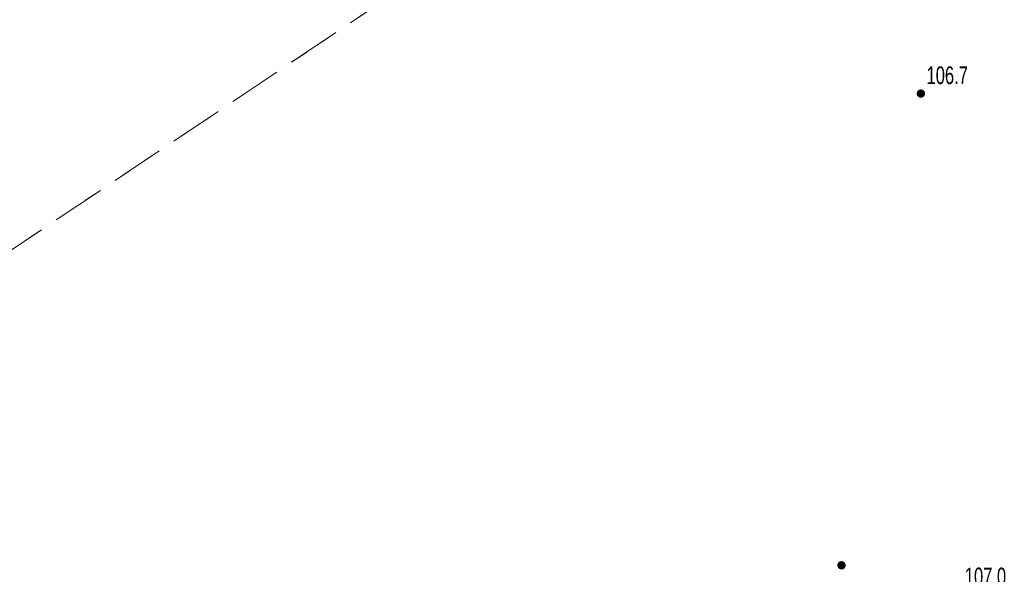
# Model space of a CAD drawing. Header units: inches. Extents: x 6497603 to 6502483, y 5925790 to 5934357.
# Tile 98 of 256: x 6500895 to 6500937, y 5926097 to 5926120. Entities that reach past the tile are written whole.
import ezdxf

# ---------------------------------------------------------------- set-up
doc = ezdxf.new("R2010")
doc.units = ezdxf.units.IN
doc.header["$MEASUREMENT"] = 0
doc.linetypes.add('egkk-1000', pattern=[3, 2.25, -0.75])
doc.linetypes.add('egug-1000', pattern=[1.5, 0.75, -0.75])
for name, color, linetype in [('217-kontur klasyfikacyjny', 7, 'Continuous'), ('218-kontur użytku gruntowego', 7, 'Continuous'), ('pikieta naturalna', 7, 'Continuous'), ('pikieta naturalna-Atr2', 7, 'Continuous')]:
    doc.layers.add(name, color=color, linetype=linetype)
doc.styles.get("Standard").update_dxf_attribs({"font": 'arial.ttf'})

# ---------------------------------------------------------------- blocks, each defined once
blk = doc.blocks.new('PW01')
at = {"linetype": 'Continuous', "lineweight": 13}
h = blk.add_hatch(color=0, dxfattribs=at)
edge = h.paths.add_edge_path()
edge.add_arc((0, 0), 0.18, 0, 360)

msp = doc.modelspace()

# ---------------------------------------------------------------- linework, layer by layer
at = {"layer": '217-kontur klasyfikacyjny', "color": 3, "linetype": 'egkk-1000', "lineweight": 18, "flags": 128}
msp.add_lwpolyline([(6500867.04, 5926091.53), (6500933.71, 5926136.25)], dxfattribs=at)
at = {"layer": '218-kontur użytku gruntowego', "color": 3, "linetype": 'egug-1000', "lineweight": 18, "flags": 128}
msp.add_lwpolyline([(6500867.04, 5926091.53), (6500933.71, 5926136.25)], dxfattribs=at)

# ---------------------------------------------------------------- block references
at = {"layer": 'pikieta naturalna', "color": 7, "linetype": 'Continuous', "lineweight": 13}
for p in [(6500933.54, 5926116.94), (6500930.18, 5926096.95)]:
    msp.add_blockref('PW01', p, dxfattribs=at)

# ---------------------------------------------------------------- texts
at = {"layer": 'pikieta naturalna-Atr2', "color": 7, "width": 0.667}
for s, p in [('106.7', (6500933.78, 5926117.34)), ('107.0', (6500935.4, 5926096.1))]:
    msp.add_text(s, height=0.75, dxfattribs=at).set_placement(p)

doc.saveas('drawing.dxf')
